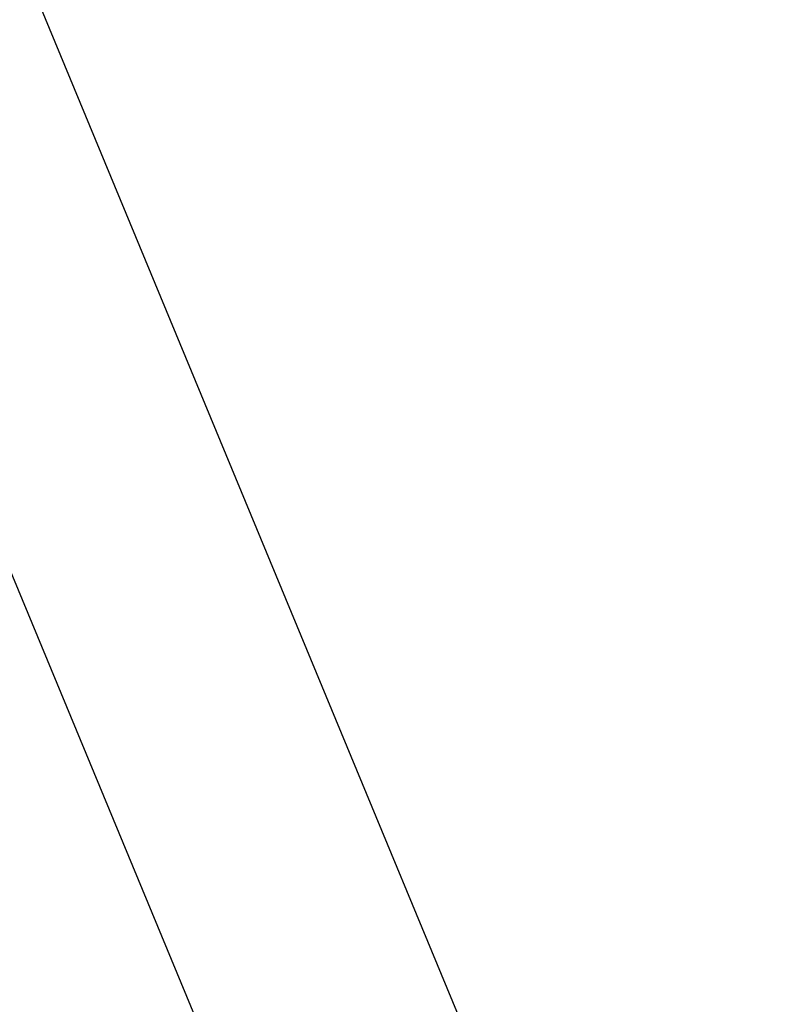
# Model space of a CAD drawing. Header units: millimetres. Extents: x 141.2 to 175.6, y 181.7 to 216.1.
# Tile 112 of 256: x 143.485 to 143.767, y 192.046 to 192.413. Entities that reach past the tile are written whole.
import ezdxf

# ---------------------------------------------------------------- set-up
doc = ezdxf.new("R2010")
doc.units = ezdxf.units.MM
doc.header["$MEASUREMENT"] = 0
doc.layers.add('Default', color=7, linetype='Continuous', true_color=0x000000)

msp = doc.modelspace()

# ---------------------------------------------------------------- meshes
at = {"layer": 'Default', "color": 43}
mesh = msp.add_polyface(dxfattribs=at)
corners = [(144.59415, 192.12717, 10.19006), (143.86705, 193.88254, 10.19006), (144.4137, 192.05243, 7.39689), (143.6866, 193.8078, 7.39689)]
mesh.append_faces([[corners[k] for k in face] for face in [(3, 1, 0, 2)]], dxfattribs={"color": 43})
mesh = msp.add_polyface(dxfattribs=at)
corners = [(143.75635, 191.78014, -2.77827), (143.02925, 193.53551, -2.77827), (143.29553, 191.58926, -2.74339), (142.56844, 193.34464, -2.74339), (142.83472, 191.39839, -2.70851), (142.10762, 193.15376, -2.70851)]
mesh.append_faces([[corners[k] for k in face] for face in [(3, 1, 0, 2), (5, 3, 2, 4)]], dxfattribs={"color": 43})
mesh = msp.add_polyface(dxfattribs=at)
corners = [(142.83472, 191.39839, -2.70851), (142.10762, 193.15376, -2.70851), (143.67252, 191.74542, 10.25982), (142.94542, 193.50079, 10.25982)]
mesh.append_faces([[corners[k] for k in face] for face in [(3, 1, 0, 2)]], dxfattribs={"color": 43})
mesh = msp.add_polyface(dxfattribs=at)
corners = [(142.83472, 191.39839, -2.70851), (143.67252, 191.74542, 10.25982), (143.75635, 191.78014, -2.77827), (144.59415, 192.12717, 10.19006), (144.4008, 192.04709, 7.19737), (143.93887, 191.85574, 7.19737), (143.95175, 191.86108, 7.39689), (144.4137, 192.05243, 7.39689)]
mesh.append_faces([[corners[k] for k in face] for face in [(1, 0, 5, 5), (2, 5, 0, 0), (3, 1, 6, 6), (5, 6, 1, 1), (5, 2, 4, 4), (6, 7, 3, 3)]], dxfattribs={"color": 43})

doc.saveas('drawing.dxf')
